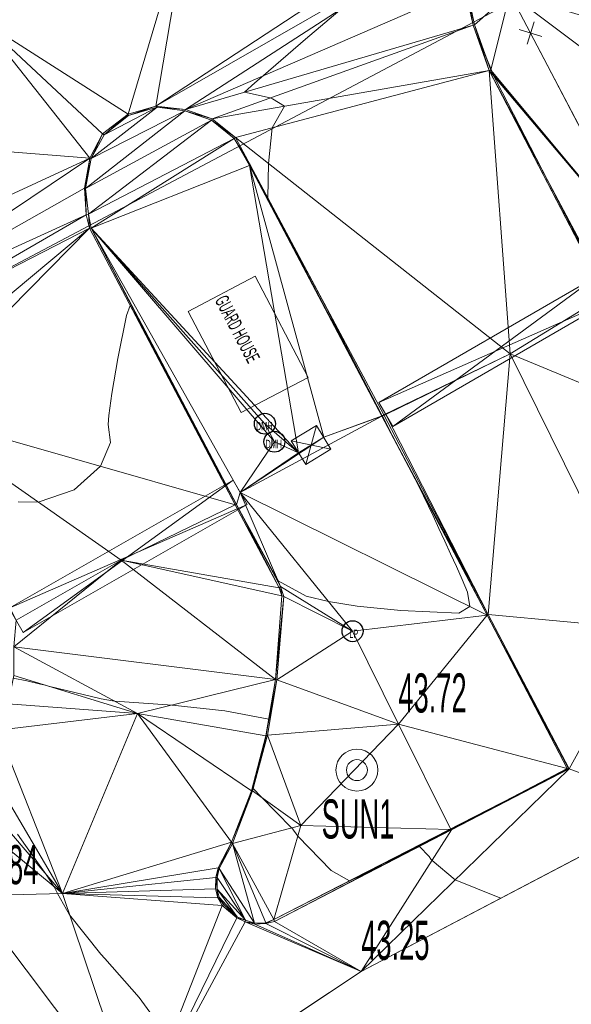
# Model space of a CAD drawing. Extents: x 79271 to 79617, y -3659238 to -3658956.
# Tile 24 of 29: x 79430 to 79450, y -3659043 to -3659008. Entities that reach past the tile are written whole.
import ezdxf
from ezdxf.enums import TextEntityAlignment as Align
from ezdxf.lldxf.tags import DXFTag

# ---------------------------------------------------------------- set-up
doc = ezdxf.new("R2010")
doc.units = 0
for name, color, linetype in [('3dFace', 7, 'Continuous'), ('BK', 7, 'Continuous'), ('BUILDING', 7, 'Continuous'), ('CODE', 7, 'Continuous'), ('DATA_MANHOLE', 7, 'Continuous'), ('ELEVATION', 7, 'Continuous'), ('ELP', 7, 'Continuous'), ('ERF_LINES', 7, 'Continuous'), ('FENCE', 7, 'Continuous'), ('GATE', 7, 'Continuous'), ('GCONTOUR', 7, 'Continuous'), ('MCONTOUR', 7, 'Continuous'), ('POLYLINES', 7, 'Continuous'), ('TK', 7, 'Continuous'), ('WORKING_POINT_PERM', 7, 'Continuous')]:
    doc.layers.add(name, color=color, linetype=linetype)
doc.styles.add('Arial', font='arial.ttf', dxfattribs={"height": 1})
tags = doc.linetypes.add('DOTTED500', pattern=[1.2, 0.7, -0.5]).pattern_tags.tags
tags[6:7] = [DXFTag(74, 4), DXFTag(75, 0), DXFTag(340, '0'), DXFTag(46, 0.0), DXFTag(50, 0.0), DXFTag(44, 0.0), DXFTag(45, 0.0)]
tags[4:5] = [DXFTag(74, 4), DXFTag(75, 0), DXFTag(340, '0'), DXFTag(46, 0.0), DXFTag(50, 0.0), DXFTag(44, 0.0), DXFTag(45, 0.0)]

msp = doc.modelspace()

# ---------------------------------------------------------------- linework, layer by layer
at = {"layer": '3dFace', "color": 142, "linetype": 'Continuous', "lineweight": 0, "transparency": 33554687}
for points in [[(79415.044, -3659000.505, 44.075), (79419.592, -3659011.674, 44.034), (79432.518, -3659004.809, 43.975), (79415.044, -3659000.505, 44.075)], [(79445.831, -3659003.523, 44.002), (79435.917, -3659003.741, 44.024), (79434.729, -3659010.813, 44.082), (79445.831, -3659003.523, 44.002)], [(79445.831, -3659003.523, 44.002), (79434.729, -3659010.813, 44.082), (79445.665, -3659004.536, 43.972), (79445.831, -3659003.523, 44.002)], [(79453.587, -3659003.492, 44.122), (79447.419, -3659006.774, 44.083), (79456.861, -3659009.64, 44.029), (79453.587, -3659003.492, 44.122)], [(79432.518, -3659004.809, 43.975), (79428.423, -3659007.715, 44.057), (79435.917, -3659003.741, 44.024), (79432.518, -3659004.809, 43.975)], [(79435.917, -3659003.741, 44.024), (79428.423, -3659007.715, 44.057), (79433.732, -3659011.102, 44.096), (79435.917, -3659003.741, 44.024)], [(79435.917, -3659003.741, 44.024), (79433.732, -3659011.102, 44.096), (79434.729, -3659010.813, 44.082), (79435.917, -3659003.741, 44.024)], [(79445.665, -3659004.536, 43.972), (79434.729, -3659010.813, 44.082), (79435.787, -3659010.93, 44.038), (79445.665, -3659004.536, 43.972)], [(79435.787, -3659010.93, 44.038), (79445.806, -3659006.579, 43.902), (79445.665, -3659004.536, 43.972), (79435.787, -3659010.93, 44.038)], [(79432.518, -3659004.809, 43.975), (79419.592, -3659011.674, 44.034), (79428.423, -3659007.715, 44.057), (79432.518, -3659004.809, 43.975)], [(79446.105, -3659007.909, 43.853), (79445.806, -3659006.579, 43.902), (79435.787, -3659010.93, 44.038), (79446.105, -3659007.909, 43.853)], [(79445.806, -3659006.579, 43.902), (79446.105, -3659007.909, 43.853), (79445.87, -3659006.563, 44.011), (79445.806, -3659006.579, 43.902)], [(79445.87, -3659006.563, 44.011), (79446.105, -3659007.909, 43.853), (79446.151, -3659007.9, 44.002), (79445.87, -3659006.563, 44.011)], [(79445.87, -3659006.563, 44.011), (79446.151, -3659007.9, 44.002), (79447.419, -3659006.774, 44.083), (79445.87, -3659006.563, 44.011)], [(79446.151, -3659007.9, 44.002), (79446.742, -3659009.527, 43.999), (79447.419, -3659006.774, 44.083), (79446.151, -3659007.9, 44.002)], [(79452.459, -3659016.383, 44.077), (79447.419, -3659006.774, 44.083), (79446.742, -3659009.527, 43.999), (79452.459, -3659016.383, 44.077)], [(79456.861, -3659009.64, 44.029), (79447.419, -3659006.774, 44.083), (79460.529, -3659016.62, 43.906), (79456.861, -3659009.64, 44.029)], [(79447.419, -3659006.774, 44.083), (79452.459, -3659016.383, 44.077), (79460.529, -3659016.62, 43.906), (79447.419, -3659006.774, 44.083)], [(79432.366, -3659012.679, 44.117), (79428.423, -3659007.715, 44.057), (79420.74, -3659011.754, 44.091), (79432.366, -3659012.679, 44.117)], [(79433.732, -3659011.102, 44.096), (79428.423, -3659007.715, 44.057), (79432.819, -3659011.803, 44.111), (79433.732, -3659011.102, 44.096)], [(79432.819, -3659011.803, 44.111), (79428.423, -3659007.715, 44.057), (79432.366, -3659012.679, 44.117), (79432.819, -3659011.803, 44.111)], [(79436.752, -3659011.262, 44.042), (79446.105, -3659007.909, 43.853), (79435.787, -3659010.93, 44.038), (79436.752, -3659011.262, 44.042)], [(79436.752, -3659011.262, 44.042), (79446.677, -3659009.535, 43.881), (79446.105, -3659007.909, 43.853), (79436.752, -3659011.262, 44.042)], [(79446.105, -3659007.909, 43.853), (79446.677, -3659009.535, 43.881), (79446.151, -3659007.9, 44.002), (79446.105, -3659007.909, 43.853)], [(79446.151, -3659007.9, 44.002), (79446.677, -3659009.535, 43.881), (79446.742, -3659009.527, 43.999), (79446.151, -3659007.9, 44.002)], [(79437.586, -3659011.937, 44.02), (79446.677, -3659009.535, 43.881), (79436.752, -3659011.262, 44.042), (79437.586, -3659011.937, 44.02)], [(79446.677, -3659009.535, 43.881), (79437.586, -3659011.937, 44.02), (79447.428, -3659019.686, 43.853), (79446.677, -3659009.535, 43.881)], [(79452.459, -3659016.383, 44.077), (79446.742, -3659009.527, 43.999), (79446.677, -3659009.535, 43.881), (79452.459, -3659016.383, 44.077)], [(79446.677, -3659009.535, 43.881), (79447.428, -3659019.686, 43.853), (79450.862, -3659017.593, 43.817), (79446.677, -3659009.535, 43.881)], [(79452.459, -3659016.383, 44.077), (79446.677, -3659009.535, 43.881), (79450.821, -3659017.321, 43.928), (79452.459, -3659016.383, 44.077)], [(79450.821, -3659017.321, 43.928), (79446.677, -3659009.535, 43.881), (79450.862, -3659017.593, 43.817), (79450.821, -3659017.321, 43.928)], [(79435.765, -3659010.976, 44.161), (79432.408, -3659012.69, 44.212), (79432.2, -3659013.77, 44.211), (79435.765, -3659010.976, 44.161)], [(79435.765, -3659010.976, 44.161), (79432.2, -3659013.77, 44.211), (79436.722, -3659011.31, 44.153), (79435.765, -3659010.976, 44.161)], [(79434.769, -3659010.847, 44.171), (79432.869, -3659011.844, 44.208), (79432.408, -3659012.69, 44.212), (79434.769, -3659010.847, 44.171)], [(79434.769, -3659010.847, 44.171), (79432.408, -3659012.69, 44.212), (79435.765, -3659010.976, 44.161), (79434.769, -3659010.847, 44.171)], [(79433.745, -3659011.144, 44.175), (79432.869, -3659011.844, 44.208), (79434.769, -3659010.847, 44.171), (79433.745, -3659011.144, 44.175)], [(79434.729, -3659010.813, 44.082), (79433.732, -3659011.102, 44.096), (79433.745, -3659011.144, 44.175), (79434.729, -3659010.813, 44.082)], [(79434.729, -3659010.813, 44.082), (79433.745, -3659011.144, 44.175), (79434.769, -3659010.847, 44.171), (79434.729, -3659010.813, 44.082)], [(79435.787, -3659010.93, 44.038), (79434.729, -3659010.813, 44.082), (79434.769, -3659010.847, 44.171), (79435.787, -3659010.93, 44.038)], [(79435.787, -3659010.93, 44.038), (79434.769, -3659010.847, 44.171), (79435.765, -3659010.976, 44.161), (79435.787, -3659010.93, 44.038)], [(79436.752, -3659011.262, 44.042), (79435.787, -3659010.93, 44.038), (79435.765, -3659010.976, 44.161), (79436.752, -3659011.262, 44.042)], [(79436.752, -3659011.262, 44.042), (79435.765, -3659010.976, 44.161), (79436.722, -3659011.31, 44.153), (79436.752, -3659011.262, 44.042)], [(79436.722, -3659011.31, 44.153), (79432.2, -3659013.77, 44.211), (79432.309, -3659014.68, 44.185), (79436.722, -3659011.31, 44.153)], [(79436.722, -3659011.31, 44.153), (79432.309, -3659014.68, 44.185), (79437.541, -3659011.969, 44.121), (79436.722, -3659011.31, 44.153)], [(79433.732, -3659011.102, 44.096), (79432.819, -3659011.803, 44.111), (79432.869, -3659011.844, 44.208), (79433.732, -3659011.102, 44.096)], [(79433.732, -3659011.102, 44.096), (79432.869, -3659011.844, 44.208), (79433.745, -3659011.144, 44.175), (79433.732, -3659011.102, 44.096)], [(79437.586, -3659011.937, 44.02), (79436.752, -3659011.262, 44.042), (79436.722, -3659011.31, 44.153), (79437.586, -3659011.937, 44.02)], [(79437.586, -3659011.937, 44.02), (79436.722, -3659011.31, 44.153), (79437.541, -3659011.969, 44.121), (79437.586, -3659011.937, 44.02)], [(79420.74, -3659011.754, 44.091), (79421.522, -3659017.684, 44.144), (79432.366, -3659012.679, 44.117), (79420.74, -3659011.754, 44.091)], [(79437.541, -3659011.969, 44.121), (79432.309, -3659014.68, 44.185), (79432.404, -3659015.188, 44.191), (79437.541, -3659011.969, 44.121)], [(79432.408, -3659012.69, 44.212), (79432.819, -3659011.803, 44.111), (79432.366, -3659012.679, 44.117), (79432.408, -3659012.69, 44.212)], [(79437.541, -3659011.969, 44.121), (79432.404, -3659015.188, 44.191), (79438.083, -3659012.938, 44.174), (79437.541, -3659011.969, 44.121)], [(79432.869, -3659011.844, 44.208), (79432.819, -3659011.803, 44.111), (79432.408, -3659012.69, 44.212), (79432.869, -3659011.844, 44.208)], [(79438.116, -3659012.938, 44.089), (79437.586, -3659011.937, 44.02), (79437.541, -3659011.969, 44.121), (79438.116, -3659012.938, 44.089)], [(79438.116, -3659012.938, 44.089), (79437.541, -3659011.969, 44.121), (79438.083, -3659012.938, 44.174), (79438.116, -3659012.938, 44.089)], [(79437.586, -3659011.937, 44.02), (79442.901, -3659021.879, 43.928), (79447.428, -3659019.686, 43.853), (79437.586, -3659011.937, 44.02)], [(79438.116, -3659012.938, 44.089), (79442.901, -3659021.879, 43.928), (79437.586, -3659011.937, 44.02), (79438.116, -3659012.938, 44.089)], [(79432.366, -3659012.679, 44.117), (79421.522, -3659017.684, 44.144), (79423.224, -3659018.808, 44.071), (79432.366, -3659012.679, 44.117)], [(79432.366, -3659012.679, 44.117), (79423.224, -3659018.808, 44.071), (79432.164, -3659013.751, 44.083), (79432.366, -3659012.679, 44.117)], [(79432.366, -3659012.679, 44.117), (79432.164, -3659013.751, 44.083), (79432.2, -3659013.77, 44.211), (79432.366, -3659012.679, 44.117)], [(79432.366, -3659012.679, 44.117), (79432.2, -3659013.77, 44.211), (79432.408, -3659012.69, 44.212), (79432.366, -3659012.679, 44.117)], [(79432.404, -3659015.188, 44.191), (79439.843, -3659023.237, 44.044), (79438.083, -3659012.938, 44.174), (79432.404, -3659015.188, 44.191)], [(79438.083, -3659012.938, 44.174), (79439.843, -3659023.237, 44.044), (79440.745, -3659022.684, 44.075), (79438.083, -3659012.938, 44.174)], [(79438.083, -3659012.938, 44.174), (79440.745, -3659022.684, 44.075), (79442.832, -3659021.92, 44.019), (79438.083, -3659012.938, 44.174)], [(79438.083, -3659012.938, 44.174), (79442.832, -3659021.92, 44.019), (79438.116, -3659012.938, 44.089), (79438.083, -3659012.938, 44.174)], [(79438.116, -3659012.938, 44.089), (79442.832, -3659021.92, 44.019), (79442.901, -3659021.879, 43.928), (79438.116, -3659012.938, 44.089)], [(79432.164, -3659013.751, 44.083), (79423.224, -3659018.808, 44.071), (79432.223, -3659014.713, 44.082), (79432.164, -3659013.751, 44.083)], [(79432.164, -3659013.751, 44.083), (79432.223, -3659014.713, 44.082), (79432.2, -3659013.77, 44.211), (79432.164, -3659013.751, 44.083)], [(79432.2, -3659013.77, 44.211), (79432.223, -3659014.713, 44.082), (79432.309, -3659014.68, 44.185), (79432.2, -3659013.77, 44.211)], [(79432.223, -3659014.713, 44.082), (79423.224, -3659018.808, 44.071), (79423.994, -3659019.476, 43.998), (79432.223, -3659014.713, 44.082)], [(79432.223, -3659014.713, 44.082), (79423.994, -3659019.476, 43.998), (79432.348, -3659015.181, 44.052), (79432.223, -3659014.713, 44.082)], [(79432.223, -3659014.713, 44.082), (79432.348, -3659015.181, 44.052), (79432.309, -3659014.68, 44.185), (79432.223, -3659014.713, 44.082)], [(79432.309, -3659014.68, 44.185), (79432.348, -3659015.181, 44.052), (79432.404, -3659015.188, 44.191), (79432.309, -3659014.68, 44.185)], [(79432.348, -3659015.181, 44.052), (79423.994, -3659019.476, 43.998), (79425.398, -3659020.976, 44.037), (79432.348, -3659015.181, 44.052)], [(79432.348, -3659015.181, 44.052), (79425.398, -3659020.976, 44.037), (79425.873, -3659021.76, 44.19), (79432.348, -3659015.181, 44.052)], [(79432.348, -3659015.181, 44.052), (79425.873, -3659021.76, 44.19), (79437.577, -3659025.099, 43.866), (79432.348, -3659015.181, 44.052)], [(79432.348, -3659015.181, 44.052), (79437.577, -3659025.099, 43.866), (79432.404, -3659015.188, 44.191), (79432.348, -3659015.181, 44.052)], [(79432.404, -3659015.188, 44.191), (79437.577, -3659025.099, 43.866), (79437.624, -3659025.096, 44.012), (79432.404, -3659015.188, 44.191)], [(79432.404, -3659015.188, 44.191), (79437.624, -3659025.096, 44.012), (79437.748, -3659024.659, 44.464), (79432.404, -3659015.188, 44.191)], [(79439.843, -3659023.237, 44.044), (79432.404, -3659015.188, 44.191), (79438.637, -3659022.197, 44.066), (79439.843, -3659023.237, 44.044)], [(79438.637, -3659022.197, 44.066), (79432.404, -3659015.188, 44.191), (79438.979, -3659022.841, 44.051), (79438.637, -3659022.197, 44.066)], [(79438.979, -3659022.841, 44.051), (79432.404, -3659015.188, 44.191), (79437.748, -3659024.659, 44.464), (79438.979, -3659022.841, 44.051)], [(79453.229, -3659022.091, 43.818), (79450.862, -3659017.593, 43.817), (79447.428, -3659019.686, 43.853), (79453.229, -3659022.091, 43.818)], [(79447.428, -3659019.686, 43.853), (79442.901, -3659021.879, 43.928), (79442.977, -3659021.866, 43.91), (79447.428, -3659019.686, 43.853)], [(79442.977, -3659021.866, 43.91), (79446.641, -3659029.035, 43.822), (79447.428, -3659019.686, 43.853), (79442.977, -3659021.866, 43.91)], [(79447.428, -3659019.686, 43.853), (79446.641, -3659029.035, 43.822), (79452.307, -3659029.56, 43.783), (79447.428, -3659019.686, 43.853)], [(79447.428, -3659019.686, 43.853), (79452.307, -3659029.56, 43.783), (79453.229, -3659022.091, 43.818), (79447.428, -3659019.686, 43.853)], [(79429.721, -3659029.243, 43.75), (79433.484, -3659027.084, 43.878), (79425.873, -3659021.76, 44.19), (79429.721, -3659029.243, 43.75)], [(79437.577, -3659025.099, 43.866), (79425.873, -3659021.76, 44.19), (79433.484, -3659027.084, 43.878), (79437.577, -3659025.099, 43.866)], [(79437.748, -3659024.659, 44.464), (79442.832, -3659021.92, 44.019), (79440.745, -3659022.684, 44.075), (79437.748, -3659024.659, 44.464)], [(79437.748, -3659024.659, 44.464), (79446.609, -3659029.054, 43.965), (79442.832, -3659021.92, 44.019), (79437.748, -3659024.659, 44.464)], [(79442.901, -3659021.879, 43.928), (79442.832, -3659021.92, 44.019), (79442.977, -3659021.866, 43.91), (79442.901, -3659021.879, 43.928)], [(79442.832, -3659021.92, 44.019), (79446.641, -3659029.035, 43.822), (79442.977, -3659021.866, 43.91), (79442.832, -3659021.92, 44.019)], [(79442.832, -3659021.92, 44.019), (79446.609, -3659029.054, 43.965), (79446.641, -3659029.035, 43.822), (79442.832, -3659021.92, 44.019)], [(79438.637, -3659022.197, 44.066), (79438.979, -3659022.841, 44.051), (79439.843, -3659023.237, 44.044), (79438.637, -3659022.197, 44.066)], [(79437.748, -3659024.659, 44.464), (79440.745, -3659022.684, 44.075), (79439.843, -3659023.237, 44.044), (79437.748, -3659024.659, 44.464)], [(79437.748, -3659024.659, 44.464), (79439.843, -3659023.237, 44.044), (79438.979, -3659022.841, 44.051), (79437.748, -3659024.659, 44.464)], [(79437.624, -3659025.096, 44.012), (79439.196, -3659028.028, 43.971), (79437.748, -3659024.659, 44.464), (79437.624, -3659025.096, 44.012)], [(79437.748, -3659024.659, 44.464), (79439.196, -3659028.028, 43.971), (79441.781, -3659029.634, 43.874), (79437.748, -3659024.659, 44.464)], [(79437.748, -3659024.659, 44.464), (79441.781, -3659029.634, 43.874), (79446.609, -3659029.054, 43.965), (79437.748, -3659024.659, 44.464)], [(79437.577, -3659025.099, 43.866), (79433.484, -3659027.084, 43.878), (79439.147, -3659028.076, 43.816), (79437.577, -3659025.099, 43.866)], [(79437.577, -3659025.099, 43.866), (79439.147, -3659028.076, 43.816), (79437.624, -3659025.096, 44.012), (79437.577, -3659025.099, 43.866)], [(79437.624, -3659025.096, 44.012), (79439.147, -3659028.076, 43.816), (79439.196, -3659028.028, 43.971), (79437.624, -3659025.096, 44.012)], [(79429.637, -3659030.189, 43.656), (79433.484, -3659027.084, 43.878), (79429.721, -3659029.243, 43.75), (79429.637, -3659030.189, 43.656)], [(79429.637, -3659030.189, 43.656), (79439.023, -3659031.37, 43.604), (79433.484, -3659027.084, 43.878), (79429.637, -3659030.189, 43.656)], [(79439.147, -3659028.076, 43.816), (79433.484, -3659027.084, 43.878), (79439.244, -3659028.364, 43.785), (79439.147, -3659028.076, 43.816)], [(79439.244, -3659028.364, 43.785), (79433.484, -3659027.084, 43.878), (79439.023, -3659031.37, 43.604), (79439.244, -3659028.364, 43.785)], [(79439.147, -3659028.076, 43.816), (79439.244, -3659028.364, 43.785), (79439.196, -3659028.028, 43.971), (79439.147, -3659028.076, 43.816)], [(79439.196, -3659028.028, 43.971), (79439.244, -3659028.364, 43.785), (79439.311, -3659028.385, 43.96), (79439.196, -3659028.028, 43.971)], [(79441.781, -3659029.634, 43.874), (79439.196, -3659028.028, 43.971), (79439.311, -3659028.385, 43.96), (79441.781, -3659029.634, 43.874)], [(79439.244, -3659028.364, 43.785), (79439.023, -3659031.37, 43.604), (79439.311, -3659028.385, 43.96), (79439.244, -3659028.364, 43.785)], [(79439.311, -3659028.385, 43.96), (79439.023, -3659031.37, 43.604), (79439.068, -3659031.377, 43.744), (79439.311, -3659028.385, 43.96)], [(79439.068, -3659031.377, 43.744), (79441.781, -3659029.634, 43.874), (79439.311, -3659028.385, 43.96), (79439.068, -3659031.377, 43.744)], [(79443.425, -3659032.966, 43.724), (79446.609, -3659029.054, 43.965), (79441.781, -3659029.634, 43.874), (79443.425, -3659032.966, 43.724)], [(79449.478, -3659034.558, 43.912), (79446.609, -3659029.054, 43.965), (79443.425, -3659032.966, 43.724), (79449.478, -3659034.558, 43.912)], [(79449.542, -3659034.569, 43.804), (79446.641, -3659029.035, 43.822), (79446.609, -3659029.054, 43.965), (79449.542, -3659034.569, 43.804)], [(79449.542, -3659034.569, 43.804), (79446.609, -3659029.054, 43.965), (79449.478, -3659034.558, 43.912), (79449.542, -3659034.569, 43.804)], [(79452.307, -3659029.56, 43.783), (79446.641, -3659029.035, 43.822), (79449.542, -3659034.569, 43.804), (79452.307, -3659029.56, 43.783)], [(79439.068, -3659031.377, 43.744), (79443.425, -3659032.966, 43.724), (79441.781, -3659029.634, 43.874), (79439.068, -3659031.377, 43.744)], [(79452.307, -3659029.56, 43.783), (79449.542, -3659034.569, 43.804), (79453.288, -3659035.958, 43.81), (79452.307, -3659029.56, 43.783)], [(79429.634, -3659031.226, 43.512), (79434.069, -3659032.584, 43.465), (79429.637, -3659030.189, 43.656), (79429.634, -3659031.226, 43.512)], [(79429.637, -3659030.189, 43.656), (79434.069, -3659032.584, 43.465), (79439.023, -3659031.37, 43.604), (79429.637, -3659030.189, 43.656)], [(79429.432, -3659032.236, 43.379), (79434.069, -3659032.584, 43.465), (79429.634, -3659031.226, 43.512), (79429.432, -3659032.236, 43.379)], [(79439.023, -3659031.37, 43.604), (79434.069, -3659032.584, 43.465), (79438.675, -3659033.38, 43.457), (79439.023, -3659031.37, 43.604)], [(79439.023, -3659031.37, 43.604), (79438.675, -3659033.38, 43.457), (79439.068, -3659031.377, 43.744), (79439.023, -3659031.37, 43.604)], [(79439.068, -3659031.377, 43.744), (79438.675, -3659033.38, 43.457), (79438.73, -3659033.359, 43.624), (79439.068, -3659031.377, 43.744)], [(79438.73, -3659033.359, 43.624), (79443.425, -3659032.966, 43.724), (79439.068, -3659031.377, 43.744), (79438.73, -3659033.359, 43.624)], [(79429.064, -3659033.179, 43.272), (79434.069, -3659032.584, 43.465), (79429.432, -3659032.236, 43.379), (79429.064, -3659033.179, 43.272)], [(79429.064, -3659033.179, 43.272), (79431.375, -3659039.032, 43.009), (79434.069, -3659032.584, 43.465), (79429.064, -3659033.179, 43.272)], [(79437.441, -3659037.199, 43.243), (79434.069, -3659032.584, 43.465), (79431.375, -3659039.032, 43.009), (79437.441, -3659037.199, 43.243)], [(79438.675, -3659033.38, 43.457), (79434.069, -3659032.584, 43.465), (79438.156, -3659035.354, 43.369), (79438.675, -3659033.38, 43.457)], [(79438.156, -3659035.354, 43.369), (79434.069, -3659032.584, 43.465), (79437.441, -3659037.199, 43.243), (79438.156, -3659035.354, 43.369)], [(79428.429, -3659034.03, 43.116), (79431.375, -3659039.032, 43.009), (79429.064, -3659033.179, 43.272), (79428.429, -3659034.03, 43.116)], [(79438.73, -3659033.359, 43.624), (79439.93, -3659036.596, 43.522), (79443.425, -3659032.966, 43.724), (79438.73, -3659033.359, 43.624)], [(79445.3, -3659036.743, 43.726), (79443.425, -3659032.966, 43.724), (79439.93, -3659036.596, 43.522), (79445.3, -3659036.743, 43.726)], [(79449.478, -3659034.558, 43.912), (79443.425, -3659032.966, 43.724), (79445.3, -3659036.743, 43.726), (79449.478, -3659034.558, 43.912)], [(79438.675, -3659033.38, 43.457), (79438.156, -3659035.354, 43.369), (79438.73, -3659033.359, 43.624), (79438.675, -3659033.38, 43.457)], [(79438.73, -3659033.359, 43.624), (79438.156, -3659035.354, 43.369), (79438.198, -3659035.35, 43.495), (79438.73, -3659033.359, 43.624)], [(79438.198, -3659035.35, 43.495), (79439.93, -3659036.596, 43.522), (79438.73, -3659033.359, 43.624), (79438.198, -3659035.35, 43.495)], [(79427.705, -3659034.761, 42.952), (79431.375, -3659039.032, 43.009), (79428.429, -3659034.03, 43.116), (79427.705, -3659034.761, 42.952)], [(79445.332, -3659036.754, 43.569), (79442.091, -3659041.832, 43.249), (79449.542, -3659034.569, 43.804), (79445.332, -3659036.754, 43.569)], [(79449.542, -3659034.569, 43.804), (79442.091, -3659041.832, 43.249), (79453.288, -3659035.958, 43.81), (79449.542, -3659034.569, 43.804)], [(79449.478, -3659034.558, 43.912), (79445.3, -3659036.743, 43.726), (79449.542, -3659034.569, 43.804), (79449.478, -3659034.558, 43.912)], [(79449.542, -3659034.569, 43.804), (79445.3, -3659036.743, 43.726), (79445.332, -3659036.754, 43.569), (79449.542, -3659034.569, 43.804)], [(79426.864, -3659035.317, 42.87), (79431.375, -3659039.032, 43.009), (79427.705, -3659034.761, 42.952), (79426.864, -3659035.317, 42.87)], [(79428.069, -3659039.12, 42.838), (79431.375, -3659039.032, 43.009), (79426.864, -3659035.317, 42.87), (79428.069, -3659039.12, 42.838)], [(79438.156, -3659035.354, 43.369), (79437.441, -3659037.199, 43.243), (79438.198, -3659035.35, 43.495), (79438.156, -3659035.354, 43.369)], [(79438.198, -3659035.35, 43.495), (79437.441, -3659037.199, 43.243), (79437.479, -3659037.244, 43.358), (79438.198, -3659035.35, 43.495)], [(79438.198, -3659035.35, 43.495), (79437.479, -3659037.244, 43.358), (79439.93, -3659036.596, 43.522), (79438.198, -3659035.35, 43.495)], [(79438.953, -3659039.97, 43.33), (79439.93, -3659036.596, 43.522), (79437.479, -3659037.244, 43.358), (79438.953, -3659039.97, 43.33)], [(79445.3, -3659036.743, 43.726), (79439.93, -3659036.596, 43.522), (79438.953, -3659039.97, 43.33), (79445.3, -3659036.743, 43.726)], [(79445.3, -3659036.743, 43.726), (79438.953, -3659039.97, 43.33), (79438.987, -3659040.036, 43.19), (79445.3, -3659036.743, 43.726)], [(79445.3, -3659036.743, 43.726), (79438.987, -3659040.036, 43.19), (79445.332, -3659036.754, 43.569), (79445.3, -3659036.743, 43.726)], [(79445.332, -3659036.754, 43.569), (79438.987, -3659040.036, 43.19), (79442.091, -3659041.832, 43.249), (79445.332, -3659036.754, 43.569)], [(79437.441, -3659037.199, 43.243), (79431.375, -3659039.032, 43.009), (79436.966, -3659038.116, 43.188), (79437.441, -3659037.199, 43.243)], [(79437, -3659038.136, 43.319), (79437.441, -3659037.199, 43.243), (79436.966, -3659038.116, 43.188), (79437, -3659038.136, 43.319)], [(79437, -3659038.136, 43.319), (79437.479, -3659037.244, 43.358), (79437.441, -3659037.199, 43.243), (79437, -3659038.136, 43.319)], [(79438.266, -3659040.094, 43.286), (79437.479, -3659037.244, 43.358), (79437, -3659038.136, 43.319), (79438.266, -3659040.094, 43.286)], [(79438.953, -3659039.97, 43.33), (79437.479, -3659037.244, 43.358), (79438.667, -3659040.082, 43.33), (79438.953, -3659039.97, 43.33)], [(79438.667, -3659040.082, 43.33), (79437.479, -3659037.244, 43.358), (79438.266, -3659040.094, 43.286), (79438.667, -3659040.082, 43.33)], [(79436.966, -3659038.116, 43.188), (79431.375, -3659039.032, 43.009), (79436.877, -3659038.46, 43.192), (79436.966, -3659038.116, 43.188)], [(79436.877, -3659038.46, 43.192), (79437, -3659038.136, 43.319), (79436.966, -3659038.116, 43.188), (79436.877, -3659038.46, 43.192)], [(79436.921, -3659038.464, 43.29), (79437, -3659038.136, 43.319), (79436.877, -3659038.46, 43.192), (79436.921, -3659038.464, 43.29)], [(79437.944, -3659039.987, 43.288), (79437, -3659038.136, 43.319), (79436.921, -3659038.464, 43.29), (79437.944, -3659039.987, 43.288)], [(79438.266, -3659040.094, 43.286), (79437, -3659038.136, 43.319), (79437.944, -3659039.987, 43.288), (79438.266, -3659040.094, 43.286)], [(79436.877, -3659038.46, 43.192), (79431.375, -3659039.032, 43.009), (79436.867, -3659038.871, 43.173), (79436.877, -3659038.46, 43.192)], [(79436.867, -3659038.871, 43.173), (79436.921, -3659038.464, 43.29), (79436.877, -3659038.46, 43.192), (79436.867, -3659038.871, 43.173)], [(79436.93, -3659038.882, 43.288), (79436.921, -3659038.464, 43.29), (79436.867, -3659038.871, 43.173), (79436.93, -3659038.882, 43.288)], [(79437.944, -3659039.987, 43.288), (79436.921, -3659038.464, 43.29), (79436.93, -3659038.882, 43.288), (79437.944, -3659039.987, 43.288)], [(79431.375, -3659039.032, 43.009), (79436.953, -3659039.188, 43.147), (79436.867, -3659038.871, 43.173), (79431.375, -3659039.032, 43.009)], [(79436.953, -3659039.188, 43.147), (79436.93, -3659038.882, 43.288), (79436.867, -3659038.871, 43.173), (79436.953, -3659039.188, 43.147)], [(79437.944, -3659039.987, 43.288), (79436.93, -3659038.882, 43.288), (79437.643, -3659039.867, 43.261), (79437.944, -3659039.987, 43.288)], [(79437.643, -3659039.867, 43.261), (79436.93, -3659038.882, 43.288), (79436.999, -3659039.163, 43.275), (79437.643, -3659039.867, 43.261)], [(79436.999, -3659039.163, 43.275), (79436.93, -3659038.882, 43.288), (79436.953, -3659039.188, 43.147), (79436.999, -3659039.163, 43.275)], [(79426.31, -3659051.039, 42.797), (79434.102, -3659047.129, 42.914), (79428.069, -3659039.12, 42.838), (79426.31, -3659051.039, 42.797)], [(79428.069, -3659039.12, 42.838), (79434.102, -3659047.129, 42.914), (79431.375, -3659039.032, 43.009), (79428.069, -3659039.12, 42.838)], [(79431.375, -3659039.032, 43.009), (79434.102, -3659047.129, 42.914), (79437.111, -3659039.46, 43.144), (79431.375, -3659039.032, 43.009)], [(79431.375, -3659039.032, 43.009), (79437.111, -3659039.46, 43.144), (79436.953, -3659039.188, 43.147), (79431.375, -3659039.032, 43.009)], [(79437.168, -3659039.431, 43.285), (79436.999, -3659039.163, 43.275), (79436.953, -3659039.188, 43.147), (79437.168, -3659039.431, 43.285)], [(79437.168, -3659039.431, 43.285), (79436.953, -3659039.188, 43.147), (79437.111, -3659039.46, 43.144), (79437.168, -3659039.431, 43.285)], [(79437.643, -3659039.867, 43.261), (79436.999, -3659039.163, 43.275), (79437.168, -3659039.431, 43.285), (79437.643, -3659039.867, 43.261)], [(79437.111, -3659039.46, 43.144), (79434.102, -3659047.129, 42.914), (79437.634, -3659039.912, 43.157), (79437.111, -3659039.46, 43.144)], [(79437.643, -3659039.867, 43.261), (79437.168, -3659039.431, 43.285), (79437.111, -3659039.46, 43.144), (79437.643, -3659039.867, 43.261)], [(79437.643, -3659039.867, 43.261), (79437.111, -3659039.46, 43.144), (79437.634, -3659039.912, 43.157), (79437.643, -3659039.867, 43.261)], [(79437.634, -3659039.912, 43.157), (79434.102, -3659047.129, 42.914), (79437.931, -3659040.055, 43.148), (79437.634, -3659039.912, 43.157)], [(79437.944, -3659039.987, 43.288), (79437.643, -3659039.867, 43.261), (79437.634, -3659039.912, 43.157), (79437.944, -3659039.987, 43.288)], [(79437.944, -3659039.987, 43.288), (79437.634, -3659039.912, 43.157), (79437.931, -3659040.055, 43.148), (79437.944, -3659039.987, 43.288)], [(79438.266, -3659040.094, 43.286), (79437.944, -3659039.987, 43.288), (79437.931, -3659040.055, 43.148), (79438.266, -3659040.094, 43.286)], [(79438.953, -3659039.97, 43.33), (79438.667, -3659040.082, 43.33), (79438.675, -3659040.115, 43.194), (79438.953, -3659039.97, 43.33)], [(79438.953, -3659039.97, 43.33), (79438.675, -3659040.115, 43.194), (79438.987, -3659040.036, 43.19), (79438.953, -3659039.97, 43.33)], [(79437.931, -3659040.055, 43.148), (79434.102, -3659047.129, 42.914), (79442.091, -3659041.832, 43.249), (79437.931, -3659040.055, 43.148)], [(79438.266, -3659040.094, 43.286), (79437.931, -3659040.055, 43.148), (79438.275, -3659040.132, 43.155), (79438.266, -3659040.094, 43.286)], [(79437.931, -3659040.055, 43.148), (79442.091, -3659041.832, 43.249), (79438.275, -3659040.132, 43.155), (79437.931, -3659040.055, 43.148)], [(79438.667, -3659040.082, 43.33), (79438.266, -3659040.094, 43.286), (79438.275, -3659040.132, 43.155), (79438.667, -3659040.082, 43.33)], [(79438.667, -3659040.082, 43.33), (79438.275, -3659040.132, 43.155), (79438.675, -3659040.115, 43.194), (79438.667, -3659040.082, 43.33)], [(79438.275, -3659040.132, 43.155), (79442.091, -3659041.832, 43.249), (79438.675, -3659040.115, 43.194), (79438.275, -3659040.132, 43.155)], [(79438.675, -3659040.115, 43.194), (79442.091, -3659041.832, 43.249), (79438.987, -3659040.036, 43.19), (79438.675, -3659040.115, 43.194)]]:
    msp.add_3dface(points, dxfattribs=at)
at = {"layer": 'BK', "color": 9, "linetype": 'DOTTED500', "lineweight": 9, "transparency": 33554687}
for p, q in [((79446.105, -3659007.909, 43.753), (79445.806, -3659006.579, 43.802)), ((79446.677, -3659009.535, 43.781), (79446.105, -3659007.909, 43.753)), ((79446.677, -3659009.535, 43.881), (79450.862, -3659017.593, 43.817)), ((79433.732, -3659011.102, 43.996), (79434.729, -3659010.813, 43.982)), ((79434.729, -3659010.813, 43.982), (79435.787, -3659010.93, 43.938)), ((79435.787, -3659010.93, 43.938), (79436.752, -3659011.262, 43.942)), ((79432.819, -3659011.803, 44.011), (79433.732, -3659011.102, 43.996)), ((79436.752, -3659011.262, 43.942), (79437.586, -3659011.937, 43.92)), ((79432.366, -3659012.679, 44.017), (79432.819, -3659011.803, 44.011)), ((79437.586, -3659011.937, 43.92), (79438.116, -3659012.938, 43.989)), ((79432.164, -3659013.751, 43.983), (79432.366, -3659012.679, 44.017)), ((79438.116, -3659012.938, 44.089), (79442.901, -3659021.879, 43.928)), ((79432.223, -3659014.713, 43.982), (79432.164, -3659013.751, 43.983)), ((79432.348, -3659015.181, 43.952), (79432.223, -3659014.713, 43.982)), ((79437.577, -3659025.099, 44.012), (79432.348, -3659015.181, 44.052)), ((79442.901, -3659021.879, 43.828), (79446.641, -3659029.035, 43.722)), ((79437.577, -3659025.099, 43.766), (79439.147, -3659028.076, 43.716)), ((79439.244, -3659028.364, 43.685), (79439.147, -3659028.076, 43.716)), ((79439.023, -3659031.37, 43.504), (79439.244, -3659028.364, 43.685)), ((79446.641, -3659029.035, 43.722), (79449.542, -3659034.569, 43.704)), ((79438.675, -3659033.38, 43.357), (79439.023, -3659031.37, 43.504)), ((79438.156, -3659035.354, 43.269), (79438.675, -3659033.38, 43.357)), ((79449.542, -3659034.569, 43.704), (79445.332, -3659036.754, 43.469)), ((79437.441, -3659037.199, 43.143), (79438.156, -3659035.354, 43.269)), ((79445.332, -3659036.754, 43.469), (79438.987, -3659040.036, 43.09)), ((79436.966, -3659038.116, 43.088), (79437.441, -3659037.199, 43.143)), ((79436.877, -3659038.46, 43.092), (79436.966, -3659038.116, 43.088)), ((79436.867, -3659038.871, 43.073), (79436.877, -3659038.46, 43.092)), ((79436.953, -3659039.188, 43.047), (79436.867, -3659038.871, 43.073)), ((79437.111, -3659039.46, 43.044), (79436.953, -3659039.188, 43.047)), ((79437.634, -3659039.912, 43.057), (79437.111, -3659039.46, 43.044)), ((79437.931, -3659040.055, 43.048), (79437.634, -3659039.912, 43.057)), ((79438.275, -3659040.132, 43.055), (79437.931, -3659040.055, 43.048)), ((79438.675, -3659040.115, 43.094), (79438.275, -3659040.132, 43.055)), ((79438.987, -3659040.036, 43.09), (79438.675, -3659040.115, 43.094))]:
    msp.add_line(p, q, dxfattribs=at)
at = {"layer": 'BUILDING', "color": 21, "linetype": 'Continuous', "lineweight": 9, "transparency": 33554687}
for p, q in [((79438.288, -3659016.908, 44.364), (79435.889, -3659018.169, 45.351)), ((79440.191, -3659020.536, 44.617), (79438.288, -3659016.908, 45.762)), ((79437.792, -3659021.797, 44.617), (79435.889, -3659018.169, 45.762)), ((79440.191, -3659020.536, 44.364), (79437.792, -3659021.797, 45.351))]:
    msp.add_line(p, q, dxfattribs=at)
at = {"layer": 'DATA_MANHOLE', "color": 112, "linetype": 'Continuous', "lineweight": 30, "transparency": 33554687}
for centre in [(79438.637, -3659022.197, 42.749), (79438.979, -3659022.841, 42.749)]:
    msp.add_circle(centre, 0.375, dxfattribs=at)
at = {"layer": 'ELP', "color": 1, "linetype": 'Continuous', "lineweight": 30, "transparency": 33554687}
msp.add_circle((79441.781, -3659029.634, 44.88), 0.375, dxfattribs=at)
at = {"layer": 'ERF_LINES', "color": 9, "linetype": 'Continuous', "lineweight": 9, "transparency": 33554687}
msp.add_line((79453.5, -3659003.886), (79391.837, -3659036.539), dxfattribs=at)
at = {"layer": 'FENCE', "color": 1, "linetype": 'Continuous', "lineweight": 9, "transparency": 33554687}
for p, q in [((79448.036, -3659008.596, 43.989), (79448.289, -3659007.786, 44.027)), ((79448.567, -3659008.318, 43.989), (79447.757, -3659008.065, 44.027)), ((79450.137, -3659011.955, 43.993), (79448.511, -3659008.856, 44.027)), ((79440.745, -3659022.684, 44.387), (79442.977, -3659021.866, 43.975)), ((79439.843, -3659023.237, 44.525), (79437.748, -3659024.659, 43.944))]:
    msp.add_line(p, q, dxfattribs=at)
at = {"layer": 'GATE', "color": 14, "linetype": 'Continuous', "lineweight": 9, "transparency": 33554687}
for p, q in [((79442.726, -3659021.433, 44.255), (79450.57, -3659016.888, 43.828)), ((79443.228, -3659022.299, 44.255), (79450.57, -3659016.888, 43.828)), ((79451.072, -3659017.754, 43.828), (79442.726, -3659021.433, 44.255)), ((79443.228, -3659022.299, 44.255), (79451.072, -3659017.754, 43.828)), ((79442.726, -3659021.433, 44.255), (79443.228, -3659022.299, 44.255)), ((79439.582, -3659022.811, 43.944), (79440.484, -3659022.258, 43.975)), ((79440.104, -3659023.663, 43.944), (79440.484, -3659022.258, 43.975)), ((79440.484, -3659022.258, 43.975), (79441.006, -3659023.11, 43.975)), ((79439.582, -3659022.811, 43.944), (79440.104, -3659023.663, 43.944)), ((79441.006, -3659023.11, 43.975), (79439.582, -3659022.811, 43.944)), ((79440.104, -3659023.663, 43.944), (79441.006, -3659023.11, 43.975)), ((79429.473, -3659028.809, 44.433), (79437.5, -3659024.225, 44.364)), ((79429.969, -3659029.677, 44.433), (79437.5, -3659024.225, 44.364)), ((79437.5, -3659024.225, 44.364), (79437.996, -3659025.093, 44.364)), ((79437.996, -3659025.093, 44.364), (79429.473, -3659028.809, 44.433)), ((79429.969, -3659029.677, 44.433), (79437.996, -3659025.093, 44.364)), ((79429.473, -3659028.809, 44.433), (79429.969, -3659029.677, 44.433))]:
    msp.add_line(p, q, dxfattribs=at)
at = {"layer": 'GCONTOUR', "color": 9, "linetype": 'Continuous', "lineweight": 9, "elevation": 43.5}
msp.add_lwpolyline([(79429.616, -3659031.317), (79430.106, -3659031.416), (79430.593, -3659031.53), (79430.769, -3659031.573), (79430.876, -3659031.598), (79432.767, -3659032.06), (79433.242, -3659032.143), (79433.257, -3659032.145), (79435.316, -3659032.279), (79437.198, -3659032.489), (79438.777, -3659032.792), (79438.734, -3659033.08), (79438.689, -3659033.375), (79438.451, -3659034.329), (79438.219, -3659035.273), (79438.517, -3659035.58), (79439.597, -3659036.679), (79439.601, -3659036.683), (79439.818, -3659036.983), (79441.011, -3659038.207), (79441.677, -3659038.585), (79442.164, -3659038.366), (79442.638, -3659038.132), (79444.154, -3659037.362), (79444.176, -3659037.352), (79444.53, -3659037.708), (79444.592, -3659037.805), (79444.633, -3659037.849), (79445.46, -3659038.548), (79446.938, -3659039.142), (79447.1, -3659039.204)], dxfattribs=at)
at = {"layer": 'MCONTOUR', "color": 9, "linetype": 'Continuous', "lineweight": 9}
for points, elevation in [([(79445.886, -3659006.657), (79446.15, -3659007.9), (79446.16, -3659007.927), (79446.55, -3659008.997), (79446.75, -3659009.495), (79446.814, -3659009.613), (79448.02, -3659011.092), (79448.232, -3659011.329), (79449.278, -3659012.572), (79450.187, -3659013.692)], 44), ([(79429.787, -3659025), (79430.509, -3659025.003), (79431.794, -3659024.57), (79432.737, -3659023.718), (79433.106, -3659022.871), (79433.016, -3659022.223), (79433.038, -3659021.9), (79433.154, -3659021.112), (79433.369, -3659019.863), (79433.67, -3659018.314), (79433.811, -3659017.955), (79434.05, -3659018.394), (79434.289, -3659018.833), (79434.526, -3659019.273), (79434.762, -3659019.714), (79434.995, -3659020.156), (79435.445, -3659021.013), (79437.717, -3659025.279), (79438.085, -3659025.956), (79439.041, -3659027.707), (79439.111, -3659027.83), (79440.113, -3659028.375), (79440.92, -3659028.572), (79441.951, -3659028.739), (79443.51, -3659028.888), (79445.59, -3659028.983), (79445.988, -3659028.746), (79445.905, -3659028.237), (79445.706, -3659027.778), (79445.503, -3659027.32), (79445.298, -3659026.864), (79445.09, -3659026.409), (79444.88, -3659025.955), (79444.668, -3659025.502), (79444.163, -3659024.433), (79443.2, -3659022.607), (79442.857, -3659021.911), (79442.846, -3659021.911), (79442.796, -3659021.819), (79442.666, -3659021.572), (79441.362, -3659019.058), (79441.029, -3659018.411), (79440.837, -3659018.034), (79440.785, -3659017.926), (79440.762, -3659017.882), (79438.743, -3659014.101), (79438.766, -3659012.866), (79438.896, -3659011.591), (79439.343, -3659010.811), (79438.913, -3659010.548), (79438.832, -3659010.516), (79437.908, -3659010.309), (79438.277, -3659009.972), (79438.588, -3659009.714), (79440.091, -3659008.418), (79441.478, -3659007.246)], 44), ([(79429.768, -3659036.912), (79430.058, -3659037.318), (79430.794, -3659038.356), (79431.082, -3659038.791), (79431.201, -3659039.037), (79431.634, -3659039.801), (79432.749, -3659041.206), (79432.898, -3659041.371), (79434.128, -3659042.759), (79435.221, -3659044.252)], 43)]:
    msp.add_lwpolyline(points, dxfattribs=dict(at, elevation=elevation))
at = {"layer": 'POLYLINES', "color": 151, "linetype": 'Continuous', "lineweight": 9, "transparency": 33554687}
for p, q in [((79442.091, -3659041.832, 43.249), (79453.288, -3659035.958, 43.81)), ((79442.091, -3659041.832, 43.249), (79453.288, -3659035.958, 43.81)), ((79442.091, -3659041.832, 43.249), (79453.288, -3659035.958, 43.81)), ((79434.102, -3659047.129, 42.914), (79442.091, -3659041.832, 43.249)), ((79434.102, -3659047.129, 42.914), (79442.091, -3659041.832, 43.249)), ((79434.102, -3659047.129, 42.914), (79442.091, -3659041.832, 43.249))]:
    msp.add_line(p, q, dxfattribs=at)
at = {"layer": 'POLYLINES', "color": 18, "linetype": 'Continuous', "lineweight": 9, "transparency": 33554687}
for p, q in [((79442.091, -3659041.832, 43.249), (79453.288, -3659035.958, 43.81)), ((79434.102, -3659047.129, 42.914), (79442.091, -3659041.832, 43.249))]:
    msp.add_line(p, q, dxfattribs=at)
at = {"layer": 'TK', "color": 55, "linetype": 'Continuous', "lineweight": 9, "transparency": 33554687}
for p, q in [((79445.87, -3659006.563, 43.911), (79446.151, -3659007.9, 43.902)), ((79446.151, -3659007.9, 43.902), (79446.742, -3659009.527, 43.899)), ((79450.885, -3659017.586, 43.963), (79446.742, -3659009.527, 43.999)), ((79433.745, -3659011.144, 44.075), (79434.769, -3659010.847, 44.071)), ((79434.769, -3659010.847, 44.071), (79435.765, -3659010.976, 44.061)), ((79435.765, -3659010.976, 44.061), (79436.722, -3659011.31, 44.053)), ((79432.869, -3659011.844, 44.108), (79433.745, -3659011.144, 44.075)), ((79436.722, -3659011.31, 44.053), (79437.541, -3659011.969, 44.021)), ((79432.408, -3659012.69, 44.112), (79432.869, -3659011.844, 44.108)), ((79437.541, -3659011.969, 44.021), (79438.083, -3659012.938, 44.074)), ((79432.2, -3659013.77, 44.111), (79432.408, -3659012.69, 44.112)), ((79438.083, -3659012.938, 44.174), (79442.832, -3659021.92, 44.019)), ((79432.309, -3659014.68, 44.085), (79432.2, -3659013.77, 44.111)), ((79432.404, -3659015.188, 44.091), (79432.309, -3659014.68, 44.085)), ((79432.404, -3659015.188, 44.191), (79437.624, -3659025.096, 44.012)), ((79449.519, -3659034.551, 43.865), (79442.832, -3659021.92, 43.919)), ((79439.196, -3659028.028, 43.871), (79437.624, -3659025.096, 43.912)), ((79439.311, -3659028.385, 43.86), (79439.196, -3659028.028, 43.871)), ((79439.068, -3659031.377, 43.644), (79439.311, -3659028.385, 43.86)), ((79438.73, -3659033.359, 43.524), (79439.068, -3659031.377, 43.644)), ((79438.198, -3659035.35, 43.395), (79438.73, -3659033.359, 43.524)), ((79449.519, -3659034.551, 43.626), (79438.953, -3659039.97, 43.23)), ((79437.479, -3659037.244, 43.258), (79438.198, -3659035.35, 43.395)), ((79437, -3659038.136, 43.219), (79437.479, -3659037.244, 43.258)), ((79436.921, -3659038.464, 43.19), (79437, -3659038.136, 43.219)), ((79436.93, -3659038.882, 43.188), (79436.921, -3659038.464, 43.19)), ((79436.999, -3659039.163, 43.175), (79436.93, -3659038.882, 43.188)), ((79437.168, -3659039.431, 43.185), (79436.999, -3659039.163, 43.175)), ((79437.643, -3659039.867, 43.161), (79437.168, -3659039.431, 43.185)), ((79437.944, -3659039.987, 43.188), (79437.643, -3659039.867, 43.161)), ((79438.266, -3659040.094, 43.186), (79437.944, -3659039.987, 43.188)), ((79438.953, -3659039.97, 43.23), (79438.667, -3659040.082, 43.23)), ((79438.667, -3659040.082, 43.23), (79438.266, -3659040.094, 43.186))]:
    msp.add_line(p, q, dxfattribs=at)
at = {"layer": 'WORKING_POINT_PERM', "color": 1, "linetype": 'Continuous', "lineweight": 9, "transparency": 33554687}
for radius in [0.75, 0.375]:
    msp.add_circle((79441.937, -3659034.612, 42.577), radius, dxfattribs=at)

# ---------------------------------------------------------------- texts
at = {"layer": 'CODE', "color": 8, "transparency": 33554687, "style": 'Arial', "width": 0.5}
for s, p in [('DMH', (79438.614, -3659022.28, 44.063)), ('DMH', (79438.956, -3659022.924, 44.067)), ('LP', (79441.825, -3659029.723, 43.87))]:
    msp.add_text(s, height=0.3, dxfattribs=at).set_placement(p, align=Align.MIDDLE_CENTER)
msp.add_text('SUN1', height=1.4, dxfattribs=at).set_placement((79441.977, -3659037.485, 43.562), align=Align.BOTTOM_CENTER)
at = {"layer": 'ELEVATION', "color": 8, "transparency": 33554687, "style": 'Arial', "width": 0.5}
msp.add_text('GUARD HOUSE', height=0.5, rotation=297.7824, dxfattribs=at).set_placement((79436.696, -3659017.841, 44.129), align=Align.BOTTOM_LEFT)
for s, p in [('43.72', (79443.425, -3659032.966, 43.724)), ('42.84', (79428.069, -3659039.12, 42.838)), ('43.25', (79442.091, -3659041.832, 43.249))]:
    msp.add_text(s, height=1.4, dxfattribs=at).set_placement(p, align=Align.BOTTOM_LEFT)

doc.saveas('drawing.dxf')
